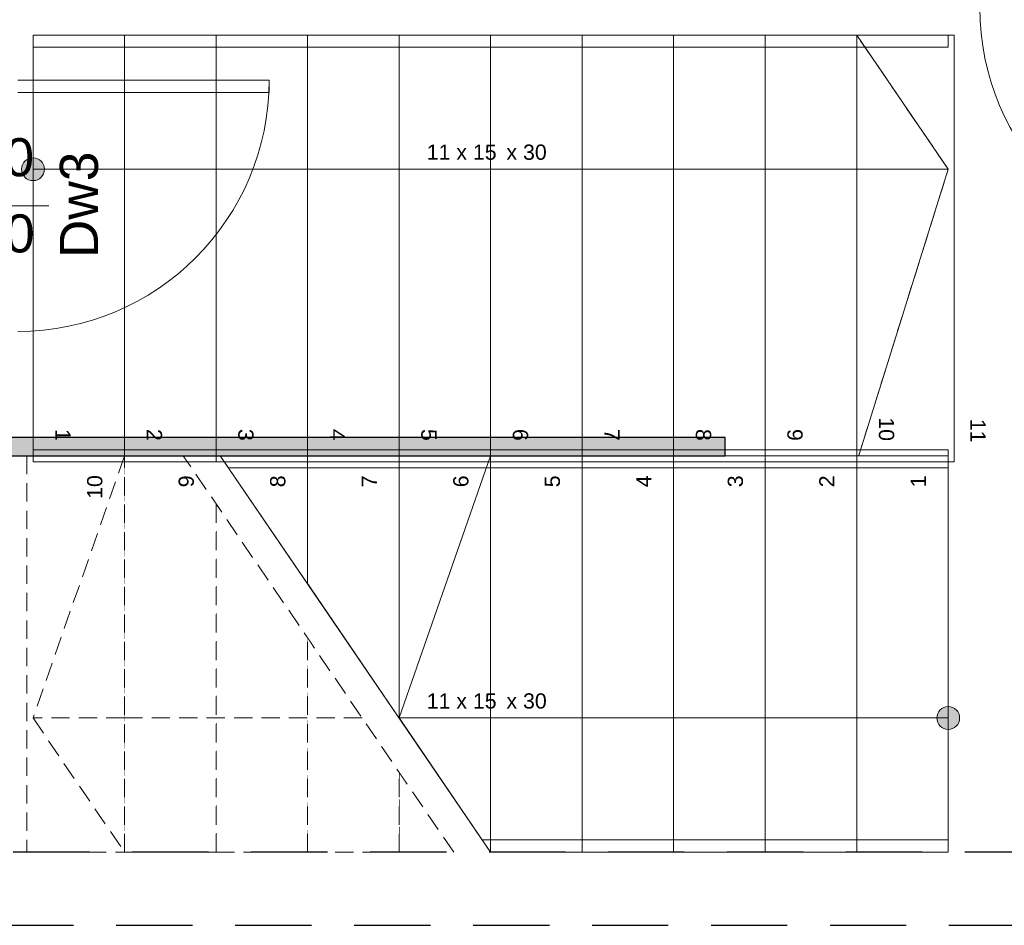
# Model space of a CAD drawing. Header units: centimetres. Extents: x -25572 to 23555, y -2435 to 15405.
# Tile 85 of 134: x 8624 to 8947, y 5466 to 5763. Entities that reach past the tile are written whole.
import ezdxf

# ---------------------------------------------------------------- set-up
doc = ezdxf.new("R2010")
doc.units = ezdxf.units.CM
doc.header["$MEASUREMENT"] = 0
for name, pattern in [('Przerywana długa', [39, 25, -14]), ('Przerywana gęsta', [9, 6, -3]), ('Wipeout_Contour', [100, 0, -100])]:
    doc.linetypes.add(name, pattern=pattern)
for name, color, linetype, lineweight in [('Nowe_220-A Ściany_Nr_pióra__19', 255, 'Continuous', 0), ('Nowe_220-A Ściany_Nr_pióra__27', 7, 'Continuous', 25), ('Nowe_220-A Ściany_Nr_pióra__3', 7, 'Continuous', 13), ('Nowe_220-A Ściany_Nr_pióra__7', 7, 'Continuous', 13), ('Nowe_250-A Schody Pochylnie_Nr_pióra__1', 7, 'Continuous', 13), ('Nowe_250-A Schody Pochylnie_Nr_pióra__11', 7, 'Continuous', 13), ('Nowe_250-A Schody Pochylnie_Nr_pióra__71', 7, 'Continuous', 13), ('Nowe_250-A Schody Pochylnie_Nr_pióra__91', 7, 'Continuous', 13), ('Nowe_260-A Balustrady_Nr_pióra__91', 7, 'Continuous', 13), ('Nowe_450-K Stropy_Nr_pióra__21', 7, 'Continuous', 25)]:
    doc.layers.add(name, color=color, linetype=linetype, lineweight=lineweight)
doc.layers.add('Nowe_220-A Ściany_Nr_pióra__45', color=7, linetype='Continuous', lineweight=15, true_color=0x40a5ff)
doc.layers.add('Nowe_250-A Schody Pochylnie', color=7, linetype='Continuous')
doc.styles.add('STYL_AUTOMATYCZNY_6', font='arial.ttf')

msp = doc.modelspace()

# ---------------------------------------------------------------- linework, layer by layer
at = {"layer": 'Nowe_220-A Ściany_Nr_pióra__3', "color": 7, "linetype": 'Continuous', "lineweight": 13}
msp.add_arc((9021.15, 5767.14), 82.4, 180, 270, dxfattribs=at)
at = {"layer": 'Nowe_250-A Schody Pochylnie_Nr_pióra__1', "color": 7, "linetype": 'Continuous', "lineweight": 13}
for p, q in [((8928.38, 5758.14), (8628.38, 5758.14)), ((8628.38, 5758.14), (8628.38, 5618.14)), ((8928.38, 5618.14), (8928.38, 5758.14)), ((8628.38, 5618.14), (8928.38, 5618.14)), ((8778.38, 5490.14), (8928.38, 5490.14))]:
    msp.add_line(p, q, dxfattribs=at)
at = {"layer": 'Nowe_450-K Stropy_Nr_pióra__21', "color": 7, "linetype": 'Przerywana długa', "lineweight": 25, "flags": 128}
msp.add_lwpolyline([(8499.63, 5466.14), (9036.87, 5466.14)], dxfattribs=at)

# ---------------------------------------------------------------- texts
at = {"layer": 'Nowe_250-A Schody Pochylnie_Nr_pióra__71', "color": 7, "linetype": 'Continuous', "lineweight": 13, "insert": (8938.16, 5632.26), "char_height": 5, "attachment_point": 4, "rotation": 270, "style": 'STYL_AUTOMATYCZNY_6'}
msp.add_mtext('\\A1;{\\pql;\\fArial|b0|i0|c238|p0;\\W1.000000;11}', dxfattribs=at)

# ---------------------------------------------------------------- next in the draw order: wipeouts: each hides what was drawn before it
at = {"color": 254, "linetype": 'Wipeout_Contour', "lineweight": 0, "ltscale": 41389.139578}
msp.add_wipeout([(8628.38, 5618.14), (8658.38, 5618.14), (8658.38, 5758.14), (8628.38, 5758.14)], dxfattribs=at).dxf.layer = 'Nowe_250-A Schody Pochylnie'

# ---------------------------------------------------------------- next in the draw order: hatches: boundary and pattern name
at = {"layer": 'Nowe_250-A Schody Pochylnie_Nr_pióra__71', "linetype": 'Continuous', "lineweight": 13}
msp.add_hatch(color=7, dxfattribs=at).paths.add_polyline_path([(8628.38, 5710.39, 1), (8628.38, 5717.89, 1)])

# ---------------------------------------------------------------- next in the draw order: linework, layer by layer
at = {"layer": 'Nowe_220-A Ściany_Nr_pióra__45', "color": 161, "linetype": 'Continuous', "lineweight": 15, "true_color": 0x40a5ff}
msp.add_line((8633.55, 5702.14), (8602.92, 5702.14), dxfattribs=at)
at = {"layer": 'Nowe_250-A Schody Pochylnie_Nr_pióra__11', "color": 7, "linetype": 'Continuous', "lineweight": 13}
for p, q in [((8658.38, 5758.14), (8628.38, 5758.14)), ((8628.38, 5758.14), (8628.38, 5618.14)), ((8658.38, 5618.14), (8658.38, 5758.14)), ((8628.38, 5618.14), (8658.38, 5618.14))]:
    msp.add_line(p, q, dxfattribs=at)
msp.add_lwpolyline([(8628.38, 5710.39, 1), (8628.38, 5717.89, 1)], format="xyb", close=True, dxfattribs=at)

# ---------------------------------------------------------------- next in the draw order: texts
at = {"layer": 'Nowe_220-A Ściany_Nr_pióra__7', "color": 7, "linetype": 'Continuous', "lineweight": 13, "insert": (8649.84, 5684.99), "char_height": 12.5, "attachment_point": 7, "rotation": 90, "style": 'STYL_AUTOMATYCZNY_6'}
msp.add_mtext('\\A1;{\\pql;\\pt0;\\fArial|b0|i0|c238|p0;\\W1.000000;Dw3\\fArial|b0|i0|c238|p0;\\W1.000000;\\fArial|b0|i0|c238|p0;\\W1.000000;\\fArial|b0|i0|c238|p0;\\W1.000000;}', dxfattribs=at)
at = {"layer": 'Nowe_250-A Schody Pochylnie_Nr_pióra__71', "color": 7, "linetype": 'Continuous', "lineweight": 13, "insert": (8638.16, 5628.95), "char_height": 5, "attachment_point": 4, "rotation": 270, "style": 'STYL_AUTOMATYCZNY_6'}
msp.add_mtext('\\A1;{\\pql;\\fArial|b0|i0|c238|p0;\\W1.000000;1}', dxfattribs=at)

# ---------------------------------------------------------------- next in the draw order: wipeouts: each hides what was drawn before it
at = {"color": 254, "linetype": 'Wipeout_Contour', "lineweight": 0, "ltscale": 41489.432698}
msp.add_wipeout([(8658.38, 5618.14), (8688.38, 5618.14), (8688.38, 5758.14), (8658.38, 5758.14)], dxfattribs=at).dxf.layer = 'Nowe_250-A Schody Pochylnie'

# ---------------------------------------------------------------- next in the draw order: linework, layer by layer
at = {"layer": 'Nowe_250-A Schody Pochylnie_Nr_pióra__11', "color": 7, "linetype": 'Continuous', "lineweight": 13}
for p, q in [((8688.38, 5758.14), (8658.38, 5758.14)), ((8658.38, 5758.14), (8658.38, 5618.14)), ((8688.38, 5618.14), (8688.38, 5758.14)), ((8628.38, 5714.14), (8658.38, 5714.14)), ((8658.38, 5618.14), (8688.38, 5618.14))]:
    msp.add_line(p, q, dxfattribs=at)
at = {"layer": 'Nowe_250-A Schody Pochylnie_Nr_pióra__11', "color": 7, "linetype": 'Przerywana gęsta', "lineweight": 13}
msp.add_line((8628.38, 5714.14), (8658.38, 5714.14), dxfattribs=at)

# ---------------------------------------------------------------- next in the draw order: texts
at = {"layer": 'Nowe_220-A Ściany_Nr_pióra__7', "color": 7, "linetype": 'Continuous', "lineweight": 13, "char_height": 12.5, "attachment_point": 7, "style": 'STYL_AUTOMATYCZNY_6'}
for s, insert in [('\\A1;{\\pql;\\pt0;\\fArial|b0|i0|c238|p0;\\W1.000000;80\\fArial|b0|i0|c238|p0;\\W1.000000;\\A1{\\H.66x;\\S^  ;}\\fArial|b0|i0|c238|p0;\\W1.000000;\\fArial|b0|i0|c238|p0;\\W1.000000;}', (8609.31, 5708.18)), ('\\A1;{\\pql;\\pt0;\\fArial|b0|i0|c238|p0;\\W1.000000;200\\fArial|b0|i0|c238|p0;\\W1.000000;\\A1{\\H.66x;\\S^  ;}\\fArial|b0|i0|c238|p0;\\W1.000000;\\fArial|b0|i0|c238|p0;\\W1.000000;}', (8599.77, 5683.18))]:
    msp.add_mtext(s, dxfattribs=dict(at, insert=insert))
at = {"layer": 'Nowe_250-A Schody Pochylnie_Nr_pióra__71', "color": 7, "linetype": 'Continuous', "lineweight": 13, "insert": (8668.16, 5628.95), "char_height": 5, "attachment_point": 4, "rotation": 270, "style": 'STYL_AUTOMATYCZNY_6'}
msp.add_mtext('\\A1;{\\pql;\\fArial|b0|i0|c238|p0;\\W1.000000;2}', dxfattribs=at)

# ---------------------------------------------------------------- next in the draw order: wipeouts: each hides what was drawn before it
at = {"color": 254, "linetype": 'Wipeout_Contour', "lineweight": 0, "ltscale": 41589.830193}
msp.add_wipeout([(8688.38, 5618.14), (8718.38, 5618.14), (8718.38, 5758.14), (8688.38, 5758.14)], dxfattribs=at).dxf.layer = 'Nowe_250-A Schody Pochylnie'

# ---------------------------------------------------------------- next in the draw order: linework, layer by layer
at = {"layer": 'Nowe_220-A Ściany_Nr_pióra__3', "color": 7, "linetype": 'Continuous', "lineweight": 13}
for p, q in [((8705.78, 5743.34), (8623.38, 5743.34)), ((8705.78, 5739.34), (8705.78, 5743.34)), ((8623.38, 5739.34), (8705.78, 5739.34))]:
    msp.add_line(p, q, dxfattribs=at)
msp.add_arc((8623.38, 5743.34), 82.4, 270, 0, dxfattribs=at)
at = {"layer": 'Nowe_250-A Schody Pochylnie_Nr_pióra__11', "color": 7, "linetype": 'Continuous', "lineweight": 13}
for p, q in [((8718.38, 5758.14), (8688.38, 5758.14)), ((8688.38, 5758.14), (8688.38, 5618.14)), ((8718.38, 5618.14), (8718.38, 5758.14)), ((8688.38, 5618.14), (8718.38, 5618.14))]:
    msp.add_line(p, q, dxfattribs=at)

# ---------------------------------------------------------------- next in the draw order: texts
at = {"layer": 'Nowe_250-A Schody Pochylnie_Nr_pióra__71', "color": 7, "linetype": 'Continuous', "lineweight": 13, "insert": (8698.12, 5628.95), "char_height": 5, "attachment_point": 4, "rotation": 270, "style": 'STYL_AUTOMATYCZNY_6'}
msp.add_mtext('\\A1;{\\pql;\\fArial|b0|i0|c238|p0;\\W1.000000;3}', dxfattribs=at)

# ---------------------------------------------------------------- next in the draw order: wipeouts: each hides what was drawn before it
at = {"color": 254, "linetype": 'Wipeout_Contour', "lineweight": 0, "ltscale": 41690.33131}
msp.add_wipeout([(8718.38, 5618.14), (8748.38, 5618.14), (8748.38, 5758.14), (8718.38, 5758.14)], dxfattribs=at).dxf.layer = 'Nowe_250-A Schody Pochylnie'

# ---------------------------------------------------------------- next in the draw order: linework, layer by layer
at = {"layer": 'Nowe_250-A Schody Pochylnie_Nr_pióra__11', "color": 7, "linetype": 'Continuous', "lineweight": 13}
for p, q in [((8748.38, 5758.14), (8718.38, 5758.14)), ((8718.38, 5758.14), (8718.38, 5618.14)), ((8748.38, 5618.14), (8748.38, 5758.14)), ((8718.38, 5618.14), (8748.38, 5618.14))]:
    msp.add_line(p, q, dxfattribs=at)

# ---------------------------------------------------------------- next in the draw order: texts
at = {"layer": 'Nowe_250-A Schody Pochylnie_Nr_pióra__71', "color": 7, "linetype": 'Continuous', "lineweight": 13, "insert": (8728.16, 5628.95), "char_height": 5, "attachment_point": 4, "rotation": 270, "style": 'STYL_AUTOMATYCZNY_6'}
msp.add_mtext('\\A1;{\\pql;\\fArial|b0|i0|c238|p0;\\W1.000000;4}', dxfattribs=at)

# ---------------------------------------------------------------- next in the draw order: wipeouts: each hides what was drawn before it
at = {"color": 254, "linetype": 'Wipeout_Contour', "lineweight": 0, "ltscale": 41790.935301}
msp.add_wipeout([(8748.38, 5618.14), (8778.38, 5618.14), (8778.38, 5758.14), (8748.38, 5758.14)], dxfattribs=at).dxf.layer = 'Nowe_250-A Schody Pochylnie'

# ---------------------------------------------------------------- next in the draw order: linework, layer by layer
at = {"layer": 'Nowe_250-A Schody Pochylnie_Nr_pióra__11', "color": 7, "linetype": 'Continuous', "lineweight": 13}
for p, q in [((8778.38, 5758.14), (8748.38, 5758.14)), ((8748.38, 5758.14), (8748.38, 5618.14)), ((8778.38, 5618.14), (8778.38, 5758.14)), ((8748.38, 5618.14), (8778.38, 5618.14))]:
    msp.add_line(p, q, dxfattribs=at)

# ---------------------------------------------------------------- next in the draw order: texts
at = {"layer": 'Nowe_250-A Schody Pochylnie_Nr_pióra__71', "color": 7, "linetype": 'Continuous', "lineweight": 13, "insert": (8758.12, 5628.95), "char_height": 5, "attachment_point": 4, "rotation": 270, "style": 'STYL_AUTOMATYCZNY_6'}
msp.add_mtext('\\A1;{\\pql;\\fArial|b0|i0|c238|p0;\\W1.000000;5}', dxfattribs=at)

# ---------------------------------------------------------------- next in the draw order: wipeouts: each hides what was drawn before it
at = {"color": 254, "linetype": 'Wipeout_Contour', "lineweight": 0, "ltscale": 41891.641425}
msp.add_wipeout([(8778.38, 5618.14), (8808.38, 5618.14), (8808.38, 5758.14), (8778.38, 5758.14)], dxfattribs=at).dxf.layer = 'Nowe_250-A Schody Pochylnie'

# ---------------------------------------------------------------- next in the draw order: linework, layer by layer
at = {"layer": 'Nowe_250-A Schody Pochylnie_Nr_pióra__11', "color": 7, "linetype": 'Continuous', "lineweight": 13}
for p, q in [((8808.38, 5758.14), (8778.38, 5758.14)), ((8778.38, 5758.14), (8778.38, 5618.14)), ((8808.38, 5618.14), (8808.38, 5758.14)), ((8778.38, 5618.14), (8808.38, 5618.14))]:
    msp.add_line(p, q, dxfattribs=at)

# ---------------------------------------------------------------- next in the draw order: texts
at = {"layer": 'Nowe_250-A Schody Pochylnie_Nr_pióra__71', "color": 7, "linetype": 'Continuous', "lineweight": 13, "char_height": 5, "style": 'STYL_AUTOMATYCZNY_6'}
for s, insert, attachment_point in [('\\A1;{\\pqc;\\pt0,355;\\fArial|b0|i0|c238|p0;\\W1.000000;11 x \\fArial|b0|i0|c238|p0;\\W1.000000;15\\fArial|b0|i0|c238|p0;\\W1.000000;\\A1{\\H.66x;\\S^  ;}\\fArial|b0|i0|c238|p0;\\W1.000000;\\fArial|b0|i0|c238|p0;\\W1.000000; x \\fArial|b0|i0|c238|p0;\\W1.000000;30\\fArial|b0|i0|c238|p0;\\W1.000000;\\A1{\\H.66x;\\S^  ;}\\fArial|b0|i0|c238|p0;\\W1.000000;\\fArial|b0|i0|c238|p0;\\W1.000000;\\fArial|b0|i0|c238|p0;\\W1.000000;\\fArial|b0|i0|c238|p0;\\W1.000000;\\A1{\\H.66x;\\S^  ;}\\fArial|b0|i0|c238|p0;\\W1.000000;}', (8778.38, 5715.77), 8), ('\\A1;{\\pqc;\\pt0,355;\\fArial|b0|i0|c238|p0;\\W1.000000;\\fArial|b0|i0|c238|p0;\\W1.000000;\\fArial|b0|i0|c238|p0;\\W1.000000;\\A1{\\H.66x;\\S^  ;}\\fArial|b0|i0|c238|p0;\\W1.000000;\\fArial|b0|i0|c238|p0;\\W1.000000;\\fArial|b0|i0|c238|p0;\\W1.000000;\\fArial|b0|i0|c238|p0;\\W1.000000;\\A1{\\H.66x;\\S^  ;}\\fArial|b0|i0|c238|p0;\\W1.000000;\\fArial|b0|i0|c238|p0;\\W1.000000;\\fArial|b0|i0|c238|p0;\\W1.000000;\\fArial|b0|i0|c238|p0;\\W1.000000;\\A1{\\H.66x;\\S^  ;}\\fArial|b0|i0|c238|p0;\\W1.000000;}', (8778.38, 5714.14), 2)]:
    msp.add_mtext(s, dxfattribs=dict(at, insert=insert, attachment_point=attachment_point))
at = {"layer": 'Nowe_250-A Schody Pochylnie_Nr_pióra__71', "color": 7, "linetype": 'Continuous', "lineweight": 13, "insert": (8788.12, 5628.95), "char_height": 5, "attachment_point": 4, "rotation": 270, "style": 'STYL_AUTOMATYCZNY_6'}
msp.add_mtext('\\A1;{\\pql;\\fArial|b0|i0|c238|p0;\\W1.000000;6}', dxfattribs=at)

# ---------------------------------------------------------------- next in the draw order: wipeouts: each hides what was drawn before it
at = {"color": 254, "linetype": 'Wipeout_Contour', "lineweight": 0, "ltscale": 41992.448947}
msp.add_wipeout([(8808.38, 5618.14), (8838.38, 5618.14), (8838.38, 5758.14), (8808.38, 5758.14)], dxfattribs=at).dxf.layer = 'Nowe_250-A Schody Pochylnie'

# ---------------------------------------------------------------- next in the draw order: linework, layer by layer
at = {"layer": 'Nowe_250-A Schody Pochylnie_Nr_pióra__11', "color": 7, "linetype": 'Continuous', "lineweight": 13}
for p, q in [((8838.38, 5758.14), (8808.38, 5758.14)), ((8808.38, 5758.14), (8808.38, 5618.14)), ((8838.38, 5618.14), (8838.38, 5758.14)), ((8808.38, 5618.14), (8838.38, 5618.14))]:
    msp.add_line(p, q, dxfattribs=at)

# ---------------------------------------------------------------- next in the draw order: texts
at = {"layer": 'Nowe_250-A Schody Pochylnie_Nr_pióra__71', "color": 7, "linetype": 'Continuous', "lineweight": 13, "insert": (8818.16, 5628.95), "char_height": 5, "attachment_point": 4, "rotation": 270, "style": 'STYL_AUTOMATYCZNY_6'}
msp.add_mtext('\\A1;{\\pql;\\fArial|b0|i0|c238|p0;\\W1.000000;7}', dxfattribs=at)

# ---------------------------------------------------------------- next in the draw order: wipeouts: each hides what was drawn before it
at = {"color": 254, "linetype": 'Wipeout_Contour', "lineweight": 0, "ltscale": 42093.357138}
msp.add_wipeout([(8838.38, 5618.14), (8868.38, 5618.14), (8868.38, 5758.14), (8838.38, 5758.14)], dxfattribs=at).dxf.layer = 'Nowe_250-A Schody Pochylnie'

# ---------------------------------------------------------------- next in the draw order: linework, layer by layer
at = {"layer": 'Nowe_220-A Ściany_Nr_pióra__27', "color": 7, "linetype": 'Continuous', "lineweight": 25}
msp.add_lwpolyline([(8855.23, 5626.14), (8618.38, 5626.14)], dxfattribs=at)
at = {"layer": 'Nowe_250-A Schody Pochylnie_Nr_pióra__11', "color": 7, "linetype": 'Continuous', "lineweight": 13}
for p, q in [((8868.38, 5758.14), (8838.38, 5758.14)), ((8838.38, 5758.14), (8838.38, 5618.14)), ((8868.38, 5618.14), (8868.38, 5758.14)), ((8838.38, 5618.14), (8868.38, 5618.14))]:
    msp.add_line(p, q, dxfattribs=at)

# ---------------------------------------------------------------- next in the draw order: texts
at = {"layer": 'Nowe_250-A Schody Pochylnie_Nr_pióra__71', "color": 7, "linetype": 'Continuous', "lineweight": 13, "insert": (8848.12, 5628.95), "char_height": 5, "attachment_point": 4, "rotation": 270, "style": 'STYL_AUTOMATYCZNY_6'}
msp.add_mtext('\\A1;{\\pql;\\fArial|b0|i0|c238|p0;\\W1.000000;8}', dxfattribs=at)

# ---------------------------------------------------------------- next in the draw order: wipeouts: each hides what was drawn before it
at = {"color": 254, "linetype": 'Wipeout_Contour', "lineweight": 0, "ltscale": 42194.365277}
msp.add_wipeout([(8898.38, 5758.14), (8868.38, 5758.14), (8868.38, 5618.14), (8898.38, 5618.14)], dxfattribs=at).dxf.layer = 'Nowe_250-A Schody Pochylnie'

# ---------------------------------------------------------------- next in the draw order: linework, layer by layer
at = {"layer": 'Nowe_250-A Schody Pochylnie_Nr_pióra__11', "color": 7, "linetype": 'Continuous', "lineweight": 13}
for p, q in [((8898.38, 5758.14), (8868.38, 5758.14)), ((8868.38, 5758.14), (8868.38, 5618.14)), ((8898.38, 5618.14), (8898.38, 5758.14)), ((8868.38, 5618.14), (8898.38, 5618.14))]:
    msp.add_line(p, q, dxfattribs=at)

# ---------------------------------------------------------------- next in the draw order: texts
at = {"layer": 'Nowe_250-A Schody Pochylnie_Nr_pióra__71', "color": 7, "linetype": 'Continuous', "lineweight": 13, "insert": (8878.12, 5628.95), "char_height": 5, "attachment_point": 4, "rotation": 270, "style": 'STYL_AUTOMATYCZNY_6'}
msp.add_mtext('\\A1;{\\pql;\\fArial|b0|i0|c238|p0;\\W1.000000;9}', dxfattribs=at)

# ---------------------------------------------------------------- next in the draw order: wipeouts: each hides what was drawn before it
at = {"color": 254, "linetype": 'Wipeout_Contour', "lineweight": 0, "ltscale": 63471.142007}
msp.add_wipeout([(8898.38, 5758.14), (8898.38, 5618.14), (8928.38, 5618.14), (8930.38, 5618.14), (8930.38, 5758.14), (8928.38, 5758.14)], dxfattribs=at).dxf.layer = 'Nowe_250-A Schody Pochylnie'

# ---------------------------------------------------------------- next in the draw order: linework, layer by layer
at = {"layer": 'Nowe_250-A Schody Pochylnie_Nr_pióra__1', "color": 7, "linetype": 'Continuous', "lineweight": 13}
for p, q in [((8928.38, 5620.14), (8689.74, 5620.14)), ((8928.38, 5490.14), (8928.38, 5620.14))]:
    msp.add_line(p, q, dxfattribs=at)
at = {"layer": 'Nowe_250-A Schody Pochylnie_Nr_pióra__11', "color": 7, "linetype": 'Continuous', "lineweight": 13}
for p, q in [((8898.38, 5758.14), (8898.38, 5618.14)), ((8928.38, 5758.14), (8898.38, 5758.14)), ((8928.38, 5714.14), (8898.38, 5758.14)), ((8930.38, 5758.14), (8928.38, 5758.14)), ((8930.38, 5618.14), (8930.38, 5758.14)), ((8658.38, 5714.14), (8898.38, 5714.14)), ((8898.38, 5714.14), (8928.38, 5714.14)), ((8898.38, 5618.14), (8928.38, 5714.14)), ((8898.38, 5618.14), (8928.38, 5618.14)), ((8928.38, 5618.14), (8930.38, 5618.14))]:
    msp.add_line(p, q, dxfattribs=at)
at = {"layer": 'Nowe_250-A Schody Pochylnie_Nr_pióra__11', "color": 7, "linetype": 'Przerywana gęsta', "lineweight": 13}
for p, q in [((8928.38, 5714.14), (8898.38, 5758.14)), ((8658.38, 5714.14), (8898.38, 5714.14)), ((8898.38, 5714.14), (8928.38, 5714.14)), ((8898.38, 5618.14), (8928.38, 5714.14))]:
    msp.add_line(p, q, dxfattribs=at)
at = {"layer": 'Nowe_260-A Balustrady_Nr_pióra__91', "color": 7, "linetype": 'Continuous', "lineweight": 13}
msp.add_lwpolyline([(8628.38, 5758.14), (8628.38, 5754.14), (8928.38, 5754.14), (8928.38, 5758.14)], close=True, dxfattribs=at)

# ---------------------------------------------------------------- next in the draw order: texts
at = {"layer": 'Nowe_220-A Ściany_Nr_pióra__7', "color": 7, "linetype": 'Continuous', "lineweight": 13, "insert": (8973.91, 5757.14), "char_height": 12.5, "attachment_point": 7, "rotation": 90, "style": 'STYL_AUTOMATYCZNY_6'}
msp.add_mtext('\\A1;{\\pql;\\pt0;\\fArial|b0|i0|c238|p0;\\W1.000000;80\\fArial|b0|i0|c238|p0;\\W1.000000;\\A1{\\H.66x;\\S^  ;}\\fArial|b0|i0|c238|p0;\\W1.000000;\\fArial|b0|i0|c238|p0;\\W1.000000;}', dxfattribs=at)
at = {"layer": 'Nowe_250-A Schody Pochylnie_Nr_pióra__71', "color": 7, "linetype": 'Continuous', "lineweight": 13, "insert": (8908.12, 5632.77), "char_height": 5, "attachment_point": 4, "rotation": 270, "style": 'STYL_AUTOMATYCZNY_6'}
msp.add_mtext('\\A1;{\\pql;\\fArial|b0|i0|c238|p0;\\W1.000000;10}', dxfattribs=at)

# ---------------------------------------------------------------- next in the draw order: wipeouts: each hides what was drawn before it
at = {"color": 254, "linetype": 'Wipeout_Contour', "lineweight": 0, "ltscale": 42011.597197}
msp.add_wipeout([(8898.38, 5620.14), (8898.38, 5490.14), (8928.38, 5490.14), (8928.38, 5620.14)], dxfattribs=at).dxf.layer = 'Nowe_250-A Schody Pochylnie'

# ---------------------------------------------------------------- next in the draw order: hatches: boundary and pattern name
at = {"layer": 'Nowe_250-A Schody Pochylnie_Nr_pióra__71', "linetype": 'Continuous', "lineweight": 13}
msp.add_hatch(color=7, dxfattribs=at).paths.add_polyline_path([(8928.38, 5537.89, 1), (8928.38, 5530.39, 1)])

# ---------------------------------------------------------------- next in the draw order: linework, layer by layer
at = {"layer": 'Nowe_250-A Schody Pochylnie_Nr_pióra__11', "color": 7, "linetype": 'Continuous', "lineweight": 13}
for p, q in [((8928.38, 5620.14), (8898.38, 5620.14)), ((8898.38, 5620.14), (8898.38, 5490.14)), ((8928.38, 5490.14), (8928.38, 5620.14)), ((8898.38, 5490.14), (8928.38, 5490.14))]:
    msp.add_line(p, q, dxfattribs=at)
msp.add_lwpolyline([(8928.38, 5537.89, 1), (8928.38, 5530.39, 1)], format="xyb", close=True, dxfattribs=at)

# ---------------------------------------------------------------- next in the draw order: texts
at = {"layer": 'Nowe_250-A Schody Pochylnie_Nr_pióra__71', "color": 7, "linetype": 'Continuous', "lineweight": 13, "insert": (8918.59, 5609.82), "char_height": 5, "attachment_point": 4, "rotation": 90, "style": 'STYL_AUTOMATYCZNY_6'}
msp.add_mtext('\\A1;{\\pql;\\fArial|b0|i0|c238|p0;\\W1.000000;1}', dxfattribs=at)

# ---------------------------------------------------------------- next in the draw order: wipeouts: each hides what was drawn before it
at = {"color": 254, "linetype": 'Wipeout_Contour', "lineweight": 0, "ltscale": 41909.805177}
msp.add_wipeout([(8868.38, 5620.14), (8868.38, 5490.14), (8898.38, 5490.14), (8898.38, 5620.14)], dxfattribs=at).dxf.layer = 'Nowe_250-A Schody Pochylnie'

# ---------------------------------------------------------------- next in the draw order: linework, layer by layer
at = {"layer": 'Nowe_250-A Schody Pochylnie_Nr_pióra__11', "color": 7, "linetype": 'Continuous', "lineweight": 13}
for p, q in [((8898.38, 5620.14), (8868.38, 5620.14)), ((8868.38, 5620.14), (8868.38, 5490.14)), ((8898.38, 5490.14), (8898.38, 5620.14)), ((8928.38, 5534.14), (8898.38, 5534.14)), ((8868.38, 5490.14), (8898.38, 5490.14))]:
    msp.add_line(p, q, dxfattribs=at)

# ---------------------------------------------------------------- next in the draw order: texts
at = {"layer": 'Nowe_250-A Schody Pochylnie_Nr_pióra__71', "color": 7, "linetype": 'Continuous', "lineweight": 13, "insert": (8888.59, 5609.82), "char_height": 5, "attachment_point": 4, "rotation": 90, "style": 'STYL_AUTOMATYCZNY_6'}
msp.add_mtext('\\A1;{\\pql;\\fArial|b0|i0|c238|p0;\\W1.000000;2}', dxfattribs=at)

# ---------------------------------------------------------------- next in the draw order: wipeouts: each hides what was drawn before it
at = {"color": 254, "linetype": 'Wipeout_Contour', "lineweight": 0, "ltscale": 41808.109756}
msp.add_wipeout([(8838.38, 5620.14), (8838.38, 5490.14), (8868.38, 5490.14), (8868.38, 5620.14)], dxfattribs=at).dxf.layer = 'Nowe_250-A Schody Pochylnie'

# ---------------------------------------------------------------- next in the draw order: linework, layer by layer
at = {"layer": 'Nowe_220-A Ściany_Nr_pióra__27', "color": 7, "linetype": 'Continuous', "lineweight": 25}
msp.add_lwpolyline([(8855.23, 5620.14), (8855.23, 5626.14)], dxfattribs=at)
at = {"layer": 'Nowe_250-A Schody Pochylnie_Nr_pióra__11', "color": 7, "linetype": 'Continuous', "lineweight": 13}
for p, q in [((8868.38, 5620.14), (8838.38, 5620.14)), ((8838.38, 5620.14), (8838.38, 5490.14)), ((8868.38, 5490.14), (8868.38, 5620.14)), ((8838.38, 5490.14), (8868.38, 5490.14))]:
    msp.add_line(p, q, dxfattribs=at)

# ---------------------------------------------------------------- next in the draw order: texts
at = {"layer": 'Nowe_250-A Schody Pochylnie_Nr_pióra__71', "color": 7, "linetype": 'Continuous', "lineweight": 13, "insert": (8858.63, 5609.82), "char_height": 5, "attachment_point": 4, "rotation": 90, "style": 'STYL_AUTOMATYCZNY_6'}
msp.add_mtext('\\A1;{\\pql;\\fArial|b0|i0|c238|p0;\\W1.000000;3}', dxfattribs=at)

# ---------------------------------------------------------------- next in the draw order: wipeouts: each hides what was drawn before it
at = {"color": 254, "linetype": 'Wipeout_Contour', "lineweight": 0, "ltscale": 41706.511622}
msp.add_wipeout([(8808.38, 5620.14), (8808.38, 5490.14), (8838.38, 5490.14), (8838.38, 5620.14)], dxfattribs=at).dxf.layer = 'Nowe_250-A Schody Pochylnie'

# ---------------------------------------------------------------- next in the draw order: linework, layer by layer
at = {"layer": 'Nowe_250-A Schody Pochylnie_Nr_pióra__11', "color": 7, "linetype": 'Continuous', "lineweight": 13}
for p, q in [((8838.38, 5620.14), (8808.38, 5620.14)), ((8808.38, 5620.14), (8808.38, 5490.14)), ((8838.38, 5490.14), (8838.38, 5620.14)), ((8808.38, 5490.14), (8838.38, 5490.14))]:
    msp.add_line(p, q, dxfattribs=at)

# ---------------------------------------------------------------- next in the draw order: texts
at = {"layer": 'Nowe_250-A Schody Pochylnie_Nr_pióra__71', "color": 7, "linetype": 'Continuous', "lineweight": 13, "insert": (8828.59, 5609.82), "char_height": 5, "attachment_point": 4, "rotation": 90, "style": 'STYL_AUTOMATYCZNY_6'}
msp.add_mtext('\\A1;{\\pql;\\fArial|b0|i0|c238|p0;\\W1.000000;4}', dxfattribs=at)

# ---------------------------------------------------------------- next in the draw order: wipeouts: each hides what was drawn before it
at = {"color": 254, "linetype": 'Wipeout_Contour', "lineweight": 0, "ltscale": 41605.011494}
msp.add_wipeout([(8778.38, 5620.14), (8778.38, 5490.14), (8808.38, 5490.14), (8808.38, 5620.14)], dxfattribs=at).dxf.layer = 'Nowe_250-A Schody Pochylnie'

# ---------------------------------------------------------------- next in the draw order: linework, layer by layer
at = {"layer": 'Nowe_250-A Schody Pochylnie_Nr_pióra__11', "color": 7, "linetype": 'Continuous', "lineweight": 13}
for p, q in [((8808.38, 5620.14), (8778.38, 5620.14)), ((8778.38, 5620.14), (8778.38, 5490.14)), ((8808.38, 5490.14), (8808.38, 5620.14)), ((8778.38, 5490.14), (8808.38, 5490.14))]:
    msp.add_line(p, q, dxfattribs=at)

# ---------------------------------------------------------------- next in the draw order: texts
at = {"layer": 'Nowe_250-A Schody Pochylnie_Nr_pióra__71', "color": 7, "linetype": 'Continuous', "lineweight": 13, "insert": (8798.63, 5609.82), "char_height": 5, "attachment_point": 4, "rotation": 90, "style": 'STYL_AUTOMATYCZNY_6'}
msp.add_mtext('\\A1;{\\pql;\\fArial|b0|i0|c238|p0;\\W1.000000;5}', dxfattribs=at)

# ---------------------------------------------------------------- next in the draw order: wipeouts: each hides what was drawn before it
at = {"color": 254, "linetype": 'Wipeout_Contour', "lineweight": 0, "ltscale": 41527.248086}
msp.add_wipeout([(8748.38, 5620.14), (8748.38, 5534.14), (8778.38, 5490.14), (8778.38, 5620.14)], dxfattribs=at).dxf.layer = 'Nowe_250-A Schody Pochylnie'

# ---------------------------------------------------------------- next in the draw order: linework, layer by layer
at = {"layer": 'Nowe_250-A Schody Pochylnie_Nr_pióra__11', "color": 7, "linetype": 'Continuous', "lineweight": 13}
for p, q in [((8778.38, 5620.14), (8748.38, 5620.14)), ((8748.38, 5620.14), (8748.38, 5534.14)), ((8778.38, 5490.14), (8778.38, 5620.14))]:
    msp.add_line(p, q, dxfattribs=at)
at = {"layer": 'Nowe_260-A Balustrady_Nr_pióra__91', "color": 7, "linetype": 'Continuous', "lineweight": 13}
msp.add_lwpolyline([(8928.38, 5490.14), (8928.38, 5494.14), (8775.65, 5494.14), (8778.38, 5490.14)], close=True, dxfattribs=at)

# ---------------------------------------------------------------- next in the draw order: texts
at = {"layer": 'Nowe_250-A Schody Pochylnie_Nr_pióra__71', "color": 7, "linetype": 'Continuous', "lineweight": 13, "insert": (8768.63, 5609.82), "char_height": 5, "attachment_point": 4, "rotation": 90, "style": 'STYL_AUTOMATYCZNY_6'}
msp.add_mtext('\\A1;{\\pql;\\fArial|b0|i0|c238|p0;\\W1.000000;6}', dxfattribs=at)
at = {"layer": 'Nowe_250-A Schody Pochylnie_Nr_pióra__71', "color": 7, "linetype": 'Continuous', "lineweight": 13, "char_height": 5, "style": 'STYL_AUTOMATYCZNY_6'}
for s, insert, attachment_point in [('\\A1;{\\pqc;\\pt0,355;\\fArial|b0|i0|c238|p0;\\W1.000000;11 x \\fArial|b0|i0|c238|p0;\\W1.000000;15\\fArial|b0|i0|c238|p0;\\W1.000000;\\A1{\\H.66x;\\S^  ;}\\fArial|b0|i0|c238|p0;\\W1.000000;\\fArial|b0|i0|c238|p0;\\W1.000000; x \\fArial|b0|i0|c238|p0;\\W1.000000;30\\fArial|b0|i0|c238|p0;\\W1.000000;\\A1{\\H.66x;\\S^  ;}\\fArial|b0|i0|c238|p0;\\W1.000000;\\fArial|b0|i0|c238|p0;\\W1.000000;\\fArial|b0|i0|c238|p0;\\W1.000000;\\fArial|b0|i0|c238|p0;\\W1.000000;\\A1{\\H.66x;\\S^  ;}\\fArial|b0|i0|c238|p0;\\W1.000000;}', (8778.38, 5535.77), 8), ('\\A1;{\\pqc;\\pt0,355;\\fArial|b0|i0|c238|p0;\\W1.000000;\\fArial|b0|i0|c238|p0;\\W1.000000;\\fArial|b0|i0|c238|p0;\\W1.000000;\\A1{\\H.66x;\\S^  ;}\\fArial|b0|i0|c238|p0;\\W1.000000;\\fArial|b0|i0|c238|p0;\\W1.000000;\\fArial|b0|i0|c238|p0;\\W1.000000;\\fArial|b0|i0|c238|p0;\\W1.000000;\\A1{\\H.66x;\\S^  ;}\\fArial|b0|i0|c238|p0;\\W1.000000;\\fArial|b0|i0|c238|p0;\\W1.000000;\\fArial|b0|i0|c238|p0;\\W1.000000;\\fArial|b0|i0|c238|p0;\\W1.000000;\\A1{\\H.66x;\\S^  ;}\\fArial|b0|i0|c238|p0;\\W1.000000;}', (8778.38, 5534.14), 2)]:
    msp.add_mtext(s, dxfattribs=dict(at, insert=insert, attachment_point=attachment_point))

# ---------------------------------------------------------------- next in the draw order: wipeouts: each hides what was drawn before it
at = {"color": 254, "linetype": 'Wipeout_Contour', "lineweight": 0, "ltscale": 31014.473521}
msp.add_wipeout([(8766.27, 5490.14), (8748.38, 5516.39), (8748.38, 5490.14)], dxfattribs=at).dxf.layer = 'Nowe_250-A Schody Pochylnie'

# ---------------------------------------------------------------- next in the draw order: linework, layer by layer
at = {"layer": 'Nowe_250-A Schody Pochylnie_Nr_pióra__91', "color": 7, "linetype": 'Przerywana gęsta', "lineweight": 13}
for p, q in [((8748.38, 5516.39), (8748.38, 5490.14)), ((8748.38, 5490.14), (8766.27, 5490.14))]:
    msp.add_line(p, q, dxfattribs=at)

# ---------------------------------------------------------------- next in the draw order: wipeouts: each hides what was drawn before it
at = {"color": 254, "linetype": 'Wipeout_Contour', "lineweight": 0, "ltscale": 41473.202615}
msp.add_wipeout([(8718.38, 5620.14), (8718.38, 5578.14), (8748.38, 5534.14), (8748.38, 5620.14)], dxfattribs=at).dxf.layer = 'Nowe_250-A Schody Pochylnie'

# ---------------------------------------------------------------- next in the draw order: linework, layer by layer
at = {"layer": 'Nowe_250-A Schody Pochylnie_Nr_pióra__11', "color": 7, "linetype": 'Continuous', "lineweight": 13}
for p, q in [((8748.38, 5620.14), (8718.38, 5620.14)), ((8718.38, 5620.14), (8718.38, 5578.14)), ((8748.38, 5534.14), (8748.38, 5620.14))]:
    msp.add_line(p, q, dxfattribs=at)

# ---------------------------------------------------------------- next in the draw order: texts
at = {"layer": 'Nowe_250-A Schody Pochylnie_Nr_pióra__71', "color": 7, "linetype": 'Continuous', "lineweight": 13, "insert": (8738.59, 5609.82), "char_height": 5, "attachment_point": 4, "rotation": 90, "style": 'STYL_AUTOMATYCZNY_6'}
msp.add_mtext('\\A1;{\\pql;\\fArial|b0|i0|c238|p0;\\W1.000000;7}', dxfattribs=at)

# ---------------------------------------------------------------- next in the draw order: wipeouts: each hides what was drawn before it
at = {"color": 254, "linetype": 'Wipeout_Contour', "lineweight": 0, "ltscale": 31071.646078}
msp.add_wipeout([(8689.74, 5620.14), (8718.38, 5578.14), (8718.38, 5620.14)], dxfattribs=at).dxf.layer = 'Nowe_250-A Schody Pochylnie'
at = {"color": 254, "linetype": 'Wipeout_Contour', "lineweight": 0, "ltscale": 41314.016161}
msp.add_wipeout([(8748.38, 5516.39), (8718.38, 5560.39), (8718.38, 5490.14), (8748.38, 5490.14)], dxfattribs=at).dxf.layer = 'Nowe_250-A Schody Pochylnie'

# ---------------------------------------------------------------- next in the draw order: linework, layer by layer
at = {"layer": 'Nowe_250-A Schody Pochylnie_Nr_pióra__11', "color": 7, "linetype": 'Continuous', "lineweight": 13}
for p, q in [((8718.38, 5620.14), (8689.74, 5620.14)), ((8718.38, 5578.14), (8718.38, 5620.14)), ((8778.38, 5620.14), (8748.38, 5534.14)), ((8898.38, 5534.14), (8748.38, 5534.14)), ((8748.38, 5534.14), (8778.38, 5490.14))]:
    msp.add_line(p, q, dxfattribs=at)
at = {"layer": 'Nowe_250-A Schody Pochylnie_Nr_pióra__91', "color": 7, "linetype": 'Przerywana gęsta', "lineweight": 13}
for p, q in [((8718.38, 5560.39), (8718.38, 5490.14)), ((8748.38, 5490.14), (8748.38, 5516.39)), ((8718.38, 5490.14), (8748.38, 5490.14))]:
    msp.add_line(p, q, dxfattribs=at)

# ---------------------------------------------------------------- next in the draw order: texts
at = {"layer": 'Nowe_250-A Schody Pochylnie_Nr_pióra__71', "color": 7, "linetype": 'Continuous', "lineweight": 13, "insert": (8708.63, 5609.82), "char_height": 5, "attachment_point": 4, "rotation": 90, "style": 'STYL_AUTOMATYCZNY_6'}
msp.add_mtext('\\A1;{\\pql;\\fArial|b0|i0|c238|p0;\\W1.000000;8}', dxfattribs=at)

# ---------------------------------------------------------------- next in the draw order: wipeouts: each hides what was drawn before it
at = {"color": 254, "linetype": 'Wipeout_Contour', "lineweight": 0, "ltscale": 41260.1026}
msp.add_wipeout([(8718.38, 5560.39), (8688.38, 5604.39), (8688.38, 5490.14), (8718.38, 5490.14)], dxfattribs=at).dxf.layer = 'Nowe_250-A Schody Pochylnie'

# ---------------------------------------------------------------- next in the draw order: linework, layer by layer
at = {"layer": 'Nowe_250-A Schody Pochylnie_Nr_pióra__91', "color": 7, "linetype": 'Przerywana gęsta', "lineweight": 13}
for p, q in [((8688.38, 5604.39), (8688.38, 5490.14)), ((8718.38, 5490.14), (8718.38, 5560.39)), ((8688.38, 5490.14), (8718.38, 5490.14))]:
    msp.add_line(p, q, dxfattribs=at)

# ---------------------------------------------------------------- next in the draw order: wipeouts: each hides what was drawn before it
at = {"color": 254, "linetype": 'Wipeout_Contour', "lineweight": 0, "ltscale": 51530.178309}
msp.add_wipeout([(8677.64, 5620.14), (8658.38, 5620.14), (8658.38, 5490.14), (8688.38, 5490.14), (8688.38, 5604.39)], dxfattribs=at).dxf.layer = 'Nowe_250-A Schody Pochylnie'

# ---------------------------------------------------------------- next in the draw order: linework, layer by layer
at = {"layer": 'Nowe_250-A Schody Pochylnie_Nr_pióra__11', "color": 7, "linetype": 'Przerywana gęsta', "lineweight": 13}
msp.add_line((8766.27, 5490.14), (8677.64, 5620.14), dxfattribs=at)
at = {"layer": 'Nowe_250-A Schody Pochylnie_Nr_pióra__11', "color": 7, "linetype": 'Continuous', "lineweight": 13}
msp.add_line((8778.38, 5490.14), (8689.74, 5620.14), dxfattribs=at)
at = {"layer": 'Nowe_250-A Schody Pochylnie_Nr_pióra__91', "color": 7, "linetype": 'Przerywana gęsta', "lineweight": 13}
for p, q in [((8658.38, 5620.14), (8658.38, 5490.14)), ((8677.64, 5620.14), (8658.38, 5620.14)), ((8688.38, 5490.14), (8688.38, 5604.39)), ((8658.38, 5490.14), (8688.38, 5490.14))]:
    msp.add_line(p, q, dxfattribs=at)
at = {"layer": 'Nowe_260-A Balustrady_Nr_pióra__91', "color": 7, "linetype": 'Continuous', "lineweight": 13}
msp.add_lwpolyline([(8928.38, 5616.14), (8928.38, 5620.14), (8689.74, 5620.14), (8692.47, 5616.14)], close=True, dxfattribs=at)

# ---------------------------------------------------------------- next in the draw order: texts
at = {"layer": 'Nowe_250-A Schody Pochylnie_Nr_pióra__71', "color": 7, "linetype": 'Continuous', "lineweight": 13, "insert": (8678.63, 5609.82), "char_height": 5, "attachment_point": 4, "rotation": 90, "style": 'STYL_AUTOMATYCZNY_6'}
msp.add_mtext('\\A1;{\\pql;\\fArial|b0|i0|c238|p0;\\W1.000000;9}', dxfattribs=at)

# ---------------------------------------------------------------- next in the draw order: wipeouts: each hides what was drawn before it
at = {"color": 254, "linetype": 'Wipeout_Contour', "lineweight": 0, "ltscale": 61620.652888}
msp.add_wipeout([(8626.38, 5620.14), (8626.38, 5490.14), (8628.38, 5490.14), (8658.38, 5490.14), (8658.38, 5620.14), (8628.38, 5620.14)], dxfattribs=at).dxf.layer = 'Nowe_250-A Schody Pochylnie'

# ---------------------------------------------------------------- next in the draw order: hatches: boundary and pattern name
at = {"layer": 'Nowe_220-A Ściany_Nr_pióra__19', "linetype": 'Continuous', "lineweight": 0}
msp.add_hatch(color=255, dxfattribs=at).paths.add_polyline_path([(8618.38, 5620.14), (8855.23, 5620.14), (8855.23, 5626.14), (8618.38, 5626.14)])

# ---------------------------------------------------------------- next in the draw order: linework, layer by layer
at = {"layer": 'Nowe_220-A Ściany_Nr_pióra__27', "color": 7, "linetype": 'Continuous', "lineweight": 25}
msp.add_lwpolyline([(8618.38, 5620.14), (8855.23, 5620.14)], dxfattribs=at)
at = {"layer": 'Nowe_250-A Schody Pochylnie_Nr_pióra__11', "color": 7, "linetype": 'Przerywana gęsta', "lineweight": 13}
for p, q in [((8658.38, 5620.14), (8628.38, 5534.14)), ((8658.38, 5534.14), (8628.38, 5534.14)), ((8628.38, 5534.14), (8658.38, 5490.14)), ((8736.27, 5534.14), (8658.38, 5534.14))]:
    msp.add_line(p, q, dxfattribs=at)
at = {"layer": 'Nowe_250-A Schody Pochylnie_Nr_pióra__91', "color": 7, "linetype": 'Przerywana gęsta', "lineweight": 13}
for p, q in [((8628.38, 5620.14), (8626.38, 5620.14)), ((8626.38, 5620.14), (8626.38, 5490.14)), ((8658.38, 5620.14), (8628.38, 5620.14)), ((8658.38, 5490.14), (8658.38, 5620.14)), ((8626.38, 5490.14), (8628.38, 5490.14)), ((8628.38, 5490.14), (8658.38, 5490.14))]:
    msp.add_line(p, q, dxfattribs=at)
at = {"layer": 'Nowe_260-A Balustrady_Nr_pióra__91', "color": 7, "linetype": 'Continuous', "lineweight": 13}
msp.add_lwpolyline([(8628.38, 5622.14), (8628.38, 5618.14), (8928.38, 5618.14), (8928.38, 5622.14)], close=True, dxfattribs=at)
at = {"layer": 'Nowe_450-K Stropy_Nr_pióra__21', "color": 7, "linetype": 'Przerywana długa', "lineweight": 25, "flags": 128}
msp.add_lwpolyline([(9036.87, 5490.14), (8618.38, 5490.14)], dxfattribs=at)

# ---------------------------------------------------------------- next in the draw order: texts
at = {"layer": 'Nowe_250-A Schody Pochylnie_Nr_pióra__71', "color": 7, "linetype": 'Continuous', "lineweight": 13, "insert": (8648.63, 5606.01), "char_height": 5, "attachment_point": 4, "rotation": 90, "style": 'STYL_AUTOMATYCZNY_6'}
msp.add_mtext('\\A1;{\\pql;\\fArial|b0|i0|c238|p0;\\W1.000000;10}', dxfattribs=at)

doc.saveas('drawing.dxf')
